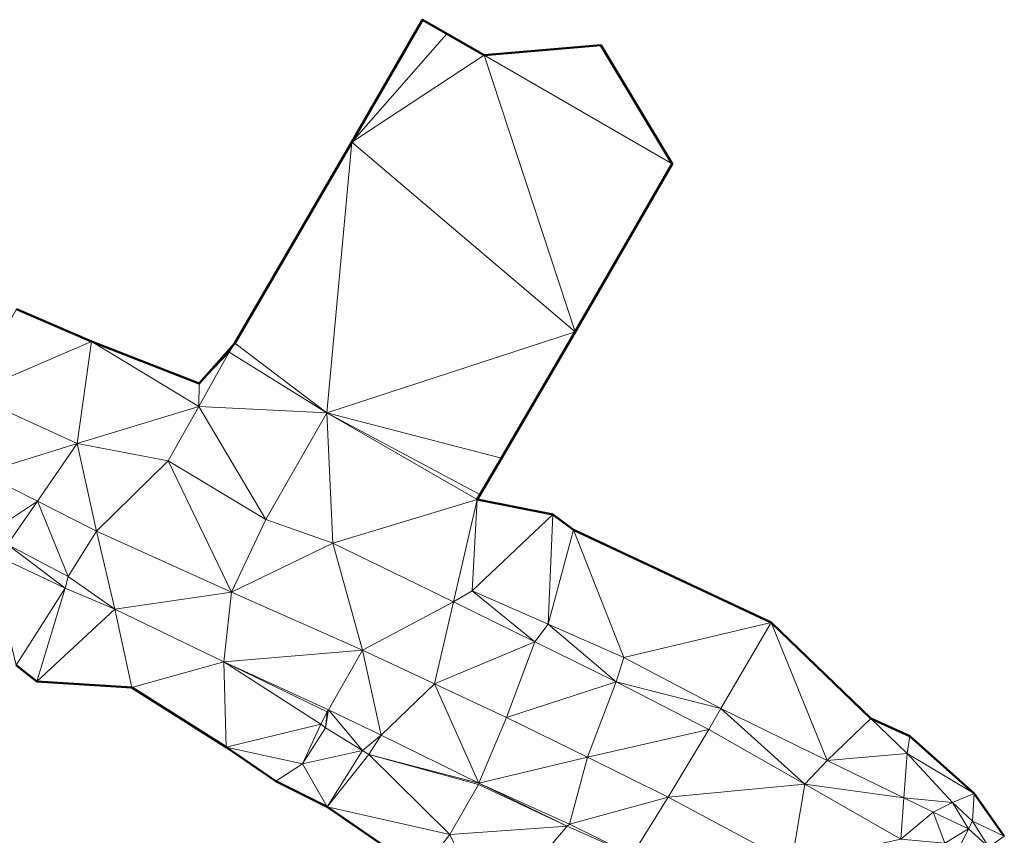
# Model space of a CAD drawing. Header units: metres. Extents: x 3490451 to 6981510, y 5754235 to 11509207.
# Tile 40 of 77: x 3490624 to 3490658, y 5754477 to 5754505. Entities that reach past the tile are written whole.
import ezdxf

# ---------------------------------------------------------------- set-up
doc = ezdxf.new("R2010")
doc.units = ezdxf.units.M
doc.layers.add('Kartierung-05$0$$VERB', color=7, linetype='Continuous', lineweight=18, true_color=0x82563a)

msp = doc.modelspace()

# ---------------------------------------------------------------- linework, layer by layer
at = {"layer": 'Kartierung-05$0$$VERB', "color": 1, "lineweight": 50, "ltscale": 0.02}
for points in [[(3490658.485, 5754476.666), (3490657.434, 5754478.156), (3490655.203, 5754480.15), (3490653.846, 5754480.762), (3490650.372, 5754484.1), (3490643.503, 5754487.328), (3490642.783, 5754487.86), (3490640.148, 5754488.39), (3490640.991, 5754489.825), (3490643.559, 5754494.223), (3490646.933, 5754500.07), (3490644.446, 5754504.197), (3490640.389, 5754503.853), (3490638.248, 5754505.084), (3490635.783, 5754500.823), (3490631.712, 5754493.828), (3490630.476, 5754492.422), (3490626.727, 5754493.89), (3490624.126, 5754495.004)], [(3490638.194, 5754475.436), (3490634.934, 5754477.691), (3490633.148, 5754478.586), (3490631.411, 5754479.763), (3490628.136, 5754481.838), (3490624.823, 5754482.053), (3490624.11, 5754482.615)]]:
    msp.add_lwpolyline(points, dxfattribs=at)
at = {"layer": 'Kartierung-05$0$$VERB'}
for points in [[(3490639.093, 5754504.588, 160.86), (3490638.248, 5754505.084, 160.885), (3490635.783, 5754500.823, 160.769)], [(3490639.093, 5754504.588, 160.86), (3490638.248, 5754505.084, 160.885), (3490639.098, 5754504.595, 160.862)], [(3490640.389, 5754503.853, 160.834), (3490639.093, 5754504.588, 160.86), (3490635.783, 5754500.823, 160.769)], [(3490639.098, 5754504.595, 160.862), (3490640.389, 5754503.853, 160.834), (3490639.093, 5754504.588, 160.86)], [(3490644.446, 5754504.197, 160.903), (3490646.933, 5754500.07, 160.74), (3490640.389, 5754503.853, 160.834)], [(3490643.559, 5754494.223, 160.422), (3490640.389, 5754503.853, 160.834), (3490635.783, 5754500.823, 160.769)], [(3490643.559, 5754494.223, 160.422), (3490646.933, 5754500.07, 160.74), (3490640.389, 5754503.853, 160.834)], [(3490635.783, 5754500.823, 160.769), (3490631.712, 5754493.828, 160.611), (3490634.913, 5754491.402, 160.375)], [(3490643.559, 5754494.223, 160.422), (3490635.783, 5754500.823, 160.769), (3490634.913, 5754491.402, 160.375)], [(3490622.47, 5754492.054, 161.928), (3490624.126, 5754495.004, 161.493), (3490626.727, 5754493.89, 161.192)], [(3490643.559, 5754494.223, 160.422), (3490634.913, 5754491.402, 160.375), (3490640.991, 5754489.825, 160.175)], [(3490622.47, 5754492.054, 161.928), (3490626.727, 5754493.89, 161.192), (3490626.23, 5754490.332, 161.408)], [(3490630.459, 5754491.626, 160.784), (3490626.727, 5754493.89, 161.192), (3490626.23, 5754490.332, 161.408)], [(3490630.459, 5754491.626, 160.784), (3490626.727, 5754493.89, 161.192), (3490630.476, 5754492.422, 160.788)], [(3490631.712, 5754493.828, 160.611), (3490631.445, 5754493.524, 160.62), (3490631.523, 5754493.518, 160.611)], [(3490631.712, 5754493.828, 160.611), (3490631.523, 5754493.518, 160.611), (3490634.913, 5754491.402, 160.375)], [(3490630.459, 5754491.626, 160.784), (3490630.476, 5754492.422, 160.788), (3490631.523, 5754493.518, 160.611)], [(3490630.459, 5754491.626, 160.784), (3490631.523, 5754493.518, 160.611), (3490634.913, 5754491.402, 160.375)], [(3490631.445, 5754493.524, 160.62), (3490630.476, 5754492.422, 160.788), (3490631.523, 5754493.518, 160.611)], [(3490622.912, 5754489.3, 161.788), (3490622.47, 5754492.054, 161.928), (3490626.23, 5754490.332, 161.408)], [(3490630.459, 5754491.626, 160.784), (3490626.23, 5754490.332, 161.408), (3490629.396, 5754489.734, 160.957)], [(3490630.459, 5754491.626, 160.784), (3490629.396, 5754489.734, 160.957), (3490632.791, 5754487.686, 160.468)], [(3490630.459, 5754491.626, 160.784), (3490634.913, 5754491.402, 160.375), (3490632.791, 5754487.686, 160.468)], [(3490634.913, 5754491.402, 160.375), (3490632.791, 5754487.686, 160.468), (3490635.125, 5754486.866, 160.16)], [(3490634.913, 5754491.402, 160.375), (3490635.125, 5754486.866, 160.16), (3490640.148, 5754488.39, 160.069)], [(3490634.913, 5754491.402, 160.375), (3490640.245, 5754488.555, 160.088), (3490640.148, 5754488.39, 160.069)], [(3490634.913, 5754491.402, 160.375), (3490640.991, 5754489.825, 160.175), (3490640.245, 5754488.555, 160.088)], [(3490624.846, 5754488.324, 161.499), (3490622.912, 5754489.3, 161.788), (3490626.23, 5754490.332, 161.408)], [(3490624.846, 5754488.324, 161.499), (3490626.23, 5754490.332, 161.408), (3490626.909, 5754487.283, 161.191)], [(3490626.23, 5754490.332, 161.408), (3490629.396, 5754489.734, 160.957), (3490626.909, 5754487.283, 161.191)], [(3490629.396, 5754489.734, 160.957), (3490631.601, 5754485.157, 160.493), (3490626.909, 5754487.283, 161.191)], [(3490629.396, 5754489.734, 160.957), (3490632.791, 5754487.686, 160.468), (3490631.601, 5754485.157, 160.493)], [(3490624.846, 5754488.324, 161.499), (3490623.103, 5754487.166, 161.646), (3490622.912, 5754489.3, 161.788)], [(3490624.846, 5754488.324, 161.499), (3490623.103, 5754487.166, 161.646), (3490623.813, 5754486.824, 161.543)], [(3490624.846, 5754488.324, 161.499), (3490623.813, 5754486.824, 161.543), (3490625.922, 5754485.702, 161.181)], [(3490624.846, 5754488.324, 161.499), (3490625.922, 5754485.702, 161.181), (3490626.909, 5754487.283, 161.191)], [(3490635.125, 5754486.866, 160.16), (3490640.148, 5754488.39, 160.069), (3490639.321, 5754484.824, 159.616)], [(3490640.148, 5754488.39, 160.069), (3490639.97, 5754485.211, 159.761), (3490639.321, 5754484.824, 159.616)], [(3490640.148, 5754488.39, 160.069), (3490642.783, 5754487.86, 159.732), (3490639.97, 5754485.211, 159.761)], [(3490632.791, 5754487.686, 160.468), (3490635.125, 5754486.866, 160.16), (3490631.601, 5754485.157, 160.493)], [(3490642.611, 5754484.047, 159.444), (3490642.783, 5754487.86, 159.732), (3490639.97, 5754485.211, 159.761)], [(3490642.611, 5754484.047, 159.444), (3490643.503, 5754487.328, 159.45), (3490642.783, 5754487.86, 159.732)], [(3490625.922, 5754485.702, 161.181), (3490627.543, 5754484.575, 160.918), (3490626.909, 5754487.283, 161.191)], [(3490627.543, 5754484.575, 160.918), (3490631.601, 5754485.157, 160.493), (3490626.909, 5754487.283, 161.191)], [(3490642.611, 5754484.047, 159.444), (3490643.503, 5754487.328, 159.45), (3490645.252, 5754482.882, 159.126)], [(3490650.372, 5754484.1, 158.789), (3490643.503, 5754487.328, 159.45), (3490645.252, 5754482.882, 159.126)], [(3490623.813, 5754486.824, 161.543), (3490623.157, 5754486.558, 161.698), (3490625.814, 5754485.305, 161.128)], [(3490623.157, 5754486.558, 161.698), (3490624.11, 5754482.615, 160.822), (3490625.814, 5754485.305, 161.128)], [(3490623.813, 5754486.824, 161.543), (3490625.922, 5754485.702, 161.181), (3490625.814, 5754485.305, 161.128)], [(3490635.125, 5754486.866, 160.16), (3490636.156, 5754483.145, 159.839), (3490631.601, 5754485.157, 160.493)], [(3490635.125, 5754486.866, 160.16), (3490636.156, 5754483.145, 159.839), (3490639.321, 5754484.824, 159.616)], [(3490625.922, 5754485.702, 161.181), (3490625.814, 5754485.305, 161.128), (3490627.543, 5754484.575, 160.918)], [(3490624.823, 5754482.053, 160.568), (3490624.11, 5754482.615, 160.822), (3490625.814, 5754485.305, 161.128)], [(3490624.823, 5754482.053, 160.568), (3490625.814, 5754485.305, 161.128), (3490627.543, 5754484.575, 160.918)], [(3490642.154, 5754483.432, 159.268), (3490639.97, 5754485.211, 159.761), (3490639.321, 5754484.824, 159.616)], [(3490642.611, 5754484.047, 159.444), (3490642.154, 5754483.432, 159.268), (3490639.97, 5754485.211, 159.761)], [(3490627.543, 5754484.575, 160.918), (3490631.336, 5754482.731, 160.325), (3490631.601, 5754485.157, 160.493)], [(3490631.336, 5754482.731, 160.325), (3490636.156, 5754483.145, 159.839), (3490631.601, 5754485.157, 160.493)], [(3490638.664, 5754481.97, 159.509), (3490636.156, 5754483.145, 159.839), (3490639.321, 5754484.824, 159.616)], [(3490642.154, 5754483.432, 159.268), (3490638.664, 5754481.97, 159.509), (3490639.321, 5754484.824, 159.616)], [(3490624.823, 5754482.053, 160.568), (3490628.136, 5754481.838, 160.334), (3490627.543, 5754484.575, 160.918)], [(3490628.136, 5754481.838, 160.334), (3490627.543, 5754484.575, 160.918), (3490631.336, 5754482.731, 160.325)], [(3490642.611, 5754484.047, 159.444), (3490642.154, 5754483.432, 159.268), (3490644.987, 5754482.04, 158.921)], [(3490642.611, 5754484.047, 159.444), (3490645.252, 5754482.882, 159.126), (3490644.987, 5754482.04, 158.921)], [(3490650.372, 5754484.1, 158.789), (3490645.252, 5754482.882, 159.126), (3490648.629, 5754481.109, 159)], [(3490652.322, 5754479.306, 158.665), (3490650.372, 5754484.1, 158.789), (3490648.629, 5754481.109, 159)], [(3490652.322, 5754479.306, 158.665), (3490650.372, 5754484.1, 158.789), (3490653.846, 5754480.762, 158.486)], [(3490631.336, 5754482.731, 160.325), (3490634.976, 5754481.069, 159.795), (3490636.156, 5754483.145, 159.839)], [(3490634.976, 5754481.069, 159.795), (3490636.81, 5754480.188, 159.634), (3490636.156, 5754483.145, 159.839)], [(3490638.664, 5754481.97, 159.509), (3490636.81, 5754480.188, 159.634), (3490636.156, 5754483.145, 159.839)], [(3490642.154, 5754483.432, 159.268), (3490638.664, 5754481.97, 159.509), (3490641.172, 5754480.795, 159.179)], [(3490642.154, 5754483.432, 159.268), (3490641.172, 5754480.795, 159.179), (3490644.987, 5754482.04, 158.921)], [(3490645.252, 5754482.882, 159.126), (3490648.629, 5754481.109, 159), (3490644.987, 5754482.04, 158.921)], [(3490631.411, 5754479.763, 160.006), (3490628.136, 5754481.838, 160.334), (3490631.336, 5754482.731, 160.325)], [(3490631.336, 5754482.731, 160.325), (3490634.927, 5754480.999, 159.776), (3490634.976, 5754481.069, 159.795)], [(3490634.709, 5754480.563, 159.784), (3490631.411, 5754479.763, 160.006), (3490631.336, 5754482.731, 160.325)], [(3490634.709, 5754480.563, 159.784), (3490631.336, 5754482.731, 160.325), (3490634.927, 5754480.999, 159.776)], [(3490638.664, 5754481.97, 159.509), (3490636.81, 5754480.188, 159.634), (3490640.2, 5754478.519, 159.055)], [(3490638.664, 5754481.97, 159.509), (3490640.2, 5754478.519, 159.055), (3490641.172, 5754480.795, 159.179)], [(3490643.982, 5754479.413, 158.873), (3490641.172, 5754480.795, 159.179), (3490644.987, 5754482.04, 158.921)], [(3490643.982, 5754479.413, 158.873), (3490648.203, 5754480.386, 158.581), (3490644.987, 5754482.04, 158.921)], [(3490648.629, 5754481.109, 159), (3490648.203, 5754480.386, 158.581), (3490644.987, 5754482.04, 158.921)], [(3490634.876, 5754480.445, 159.775), (3490634.927, 5754480.999, 159.776), (3490634.976, 5754481.069, 159.795)], [(3490636.152, 5754479.648, 159.736), (3490634.876, 5754480.445, 159.775), (3490634.976, 5754481.069, 159.795)], [(3490636.152, 5754479.648, 159.736), (3490634.976, 5754481.069, 159.795), (3490636.81, 5754480.188, 159.634)], [(3490651.542, 5754478.474, 158.273), (3490648.629, 5754481.109, 159), (3490648.203, 5754480.386, 158.581)], [(3490652.322, 5754479.306, 158.665), (3490651.542, 5754478.474, 158.273), (3490648.629, 5754481.109, 159)], [(3490634.709, 5754480.563, 159.784), (3490634.876, 5754480.445, 159.775), (3490634.927, 5754480.999, 159.776)], [(3490643.982, 5754479.413, 158.873), (3490640.2, 5754478.519, 159.055), (3490641.172, 5754480.795, 159.179)], [(3490652.322, 5754479.306, 158.665), (3490655.102, 5754479.547, 158.478), (3490653.846, 5754480.762, 158.486)], [(3490655.102, 5754479.547, 158.478), (3490653.846, 5754480.762, 158.486), (3490655.203, 5754480.15, 158.303)], [(3490634.709, 5754480.563, 159.784), (3490634.069, 5754479.182, 159.783), (3490631.411, 5754479.763, 160.006)], [(3490634.709, 5754480.563, 159.784), (3490634.876, 5754480.445, 159.775), (3490634.069, 5754479.182, 159.783)], [(3490636.152, 5754479.648, 159.736), (3490634.876, 5754480.445, 159.775), (3490634.069, 5754479.182, 159.783)], [(3490643.982, 5754479.413, 158.873), (3490646.792, 5754478.032, 158.567), (3490648.203, 5754480.386, 158.581)], [(3490651.542, 5754478.474, 158.273), (3490646.792, 5754478.032, 158.567), (3490648.203, 5754480.386, 158.581)], [(3490636.152, 5754479.648, 159.736), (3490636.378, 5754479.515, 159.726), (3490636.81, 5754480.188, 159.634)], [(3490636.378, 5754479.515, 159.726), (3490636.81, 5754480.188, 159.634), (3490640.2, 5754478.519, 159.055)], [(3490655.102, 5754479.547, 158.478), (3490655.203, 5754480.15, 158.303), (3490657.434, 5754478.156, 158.027)], [(3490634.069, 5754479.182, 159.783), (3490633.148, 5754478.586, 159.823), (3490631.411, 5754479.763, 160.006)], [(3490634.934, 5754477.691, 159.771), (3490636.152, 5754479.648, 159.736), (3490634.069, 5754479.182, 159.783)], [(3490634.934, 5754477.691, 159.771), (3490636.152, 5754479.648, 159.736), (3490636.378, 5754479.515, 159.726)], [(3490639.194, 5754476.732, 158.757), (3490634.934, 5754477.691, 159.771), (3490636.378, 5754479.515, 159.726)], [(3490640.197, 5754478.462, 159.05), (3490636.378, 5754479.515, 159.726), (3490640.2, 5754478.519, 159.055)], [(3490639.194, 5754476.732, 158.757), (3490640.197, 5754478.462, 159.05), (3490636.378, 5754479.515, 159.726)], [(3490643.982, 5754479.413, 158.873), (3490640.2, 5754478.519, 159.055), (3490643.359, 5754477.084, 158.797)], [(3490643.982, 5754479.413, 158.873), (3490643.359, 5754477.084, 158.797), (3490646.792, 5754478.032, 158.567)], [(3490654.988, 5754478.004, 158.423), (3490652.322, 5754479.306, 158.665), (3490655.102, 5754479.547, 158.478)], [(3490654.988, 5754478.004, 158.423), (3490656.68, 5754477.837, 158.311), (3490655.102, 5754479.547, 158.478)], [(3490656.68, 5754477.837, 158.311), (3490655.102, 5754479.547, 158.478), (3490657.434, 5754478.156, 158.027)], [(3490634.934, 5754477.691, 159.771), (3490634.069, 5754479.182, 159.783), (3490633.148, 5754478.586, 159.823)], [(3490654.988, 5754478.004, 158.423), (3490652.322, 5754479.306, 158.665), (3490651.542, 5754478.474, 158.273)], [(3490643.278, 5754477.013, 158.8), (3490639.194, 5754476.732, 158.757), (3490640.197, 5754478.462, 159.05)], [(3490643.278, 5754477.013, 158.8), (3490640.197, 5754478.462, 159.05), (3490640.2, 5754478.519, 159.055)], [(3490643.278, 5754477.013, 158.8), (3490640.2, 5754478.519, 159.055), (3490643.359, 5754477.084, 158.797)], [(3490651.542, 5754478.474, 158.273), (3490651.082, 5754475.729, 158.188), (3490646.792, 5754478.032, 158.567)], [(3490651.542, 5754478.474, 158.273), (3490651.082, 5754475.729, 158.188), (3490654.882, 5754476.563, 157.964)], [(3490654.988, 5754478.004, 158.423), (3490651.542, 5754478.474, 158.273), (3490654.882, 5754476.563, 157.964)], [(3490643.359, 5754477.084, 158.797), (3490646.792, 5754478.032, 158.567), (3490645.544, 5754476.01, 158.558)], [(3490651.082, 5754475.729, 158.188), (3490646.792, 5754478.032, 158.567), (3490645.544, 5754476.01, 158.558)], [(3490654.988, 5754478.004, 158.423), (3490656.014, 5754477.503, 158.33), (3490654.882, 5754476.563, 157.964)], [(3490654.988, 5754478.004, 158.423), (3490656.014, 5754477.503, 158.33), (3490656.68, 5754477.837, 158.311)], [(3490657.374, 5754477.186, 158.184), (3490656.68, 5754477.837, 158.311), (3490657.434, 5754478.156, 158.027)], [(3490657.374, 5754477.186, 158.184), (3490657.434, 5754478.156, 158.027), (3490658.485, 5754476.666, 157.84)], [(3490638.194, 5754475.436, 158.506), (3490639.194, 5754476.732, 158.757), (3490634.934, 5754477.691, 159.771)], [(3490656.014, 5754477.503, 158.33), (3490657.243, 5754476.93, 158.072), (3490656.68, 5754477.837, 158.311)], [(3490657.243, 5754476.93, 158.072), (3490657.374, 5754477.186, 158.184), (3490656.68, 5754477.837, 158.311)], [(3490656.412, 5754476.428, 157.893), (3490656.014, 5754477.503, 158.33), (3490654.882, 5754476.563, 157.964)], [(3490656.412, 5754476.428, 157.893), (3490656.014, 5754477.503, 158.33), (3490657.243, 5754476.93, 158.072)], [(3490643.278, 5754477.013, 158.8), (3490640.591, 5754473.866, 158.386), (3490639.194, 5754476.732, 158.757)], [(3490643.278, 5754477.013, 158.8), (3490640.591, 5754473.866, 158.386), (3490645.544, 5754476.01, 158.558)], [(3490643.278, 5754477.013, 158.8), (3490643.359, 5754477.084, 158.797), (3490645.544, 5754476.01, 158.558)], [(3490657.243, 5754476.93, 158.072), (3490657.374, 5754477.186, 158.184), (3490657.942, 5754476.292, 157.823)], [(3490657.374, 5754477.186, 158.184), (3490658.485, 5754476.666, 157.84), (3490657.942, 5754476.292, 157.823)], [(3490640.591, 5754473.866, 158.386), (3490638.194, 5754475.436, 158.506), (3490639.194, 5754476.732, 158.757)], [(3490656.971, 5754476.378, 157.868), (3490656.412, 5754476.428, 157.893), (3490657.243, 5754476.93, 158.072)], [(3490656.971, 5754476.378, 157.868), (3490657.243, 5754476.93, 158.072), (3490657.942, 5754476.292, 157.823)]]:
    msp.add_3dface(points, dxfattribs=at)

doc.saveas('drawing.dxf')
